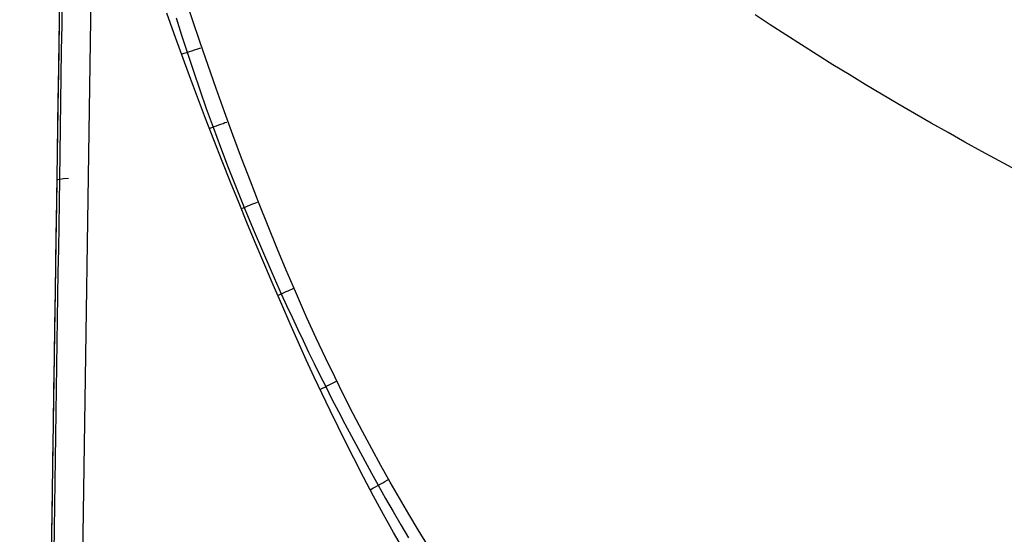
# Model space of a CAD drawing. Extents: x -19 to 1160, y -2382 to -1354.
# Tile 44 of 69: x 513 to 544, y -1886 to -1870. Entities that reach past the tile are written whole.
import ezdxf

# ---------------------------------------------------------------- set-up
doc = ezdxf.new("R2010")
doc.units = 0
doc.layers.add('1', color=7, linetype='CONTINUOUS')

msp = doc.modelspace()

# ---------------------------------------------------------------- linework, layer by layer
at = {"layer": '1', "color": 7}
for p, q in [((512.753, -1955.142, 28.546), (514.173, -1859.858, 28.546)), ((512.753, -1955.142, 28.546), (514.172, -1859.858, 28.546)), ((515.168, -1859.803, 27.546), (513.753, -1955.157, 27.546))]:
    msp.add_line(p, q, dxfattribs=at)
at = {"layer": '1', "color": 7, "extrusion": (0.95393, -0.295196, 0.05364)}
msp.add_lwpolyline([(-1649.99, -29.295), (-1649.287, -28.799), (-1648.583, -28.31), (-1647.876, -27.826), (-1647.168, -27.348), (-1646.459, -26.877), (-1645.747, -26.412), (-1645.034, -25.953), (-1644.32, -25.5), (-1643.604, -25.053), (-1642.886, -24.612), (-1642.167, -24.178), (-1641.446, -23.749), (-1640.723, -23.327), (-1639.999, -22.911), (-1639.273, -22.501), (-1638.546, -22.097), (-1637.817, -21.7), (-1637.086, -21.308), (-1636.354, -20.923), (-1635.62, -20.543), (-1634.884, -20.17), (-1634.147, -19.803), (-1633.408, -19.442), (-1632.668, -19.088), (-1631.926, -18.739), (-1631.182, -18.397), (-1630.437, -18.06), (-1629.69, -17.73), (-1628.941, -17.406), (-1628.191, -17.088), (-1627.439, -16.777), (-1626.686, -16.471), (-1625.931, -16.172), (-1625.174, -15.878), (-1624.416, -15.591), (-1623.656, -15.31), (-1622.895, -15.035), (-1622.132, -14.766), (-1621.367, -14.504), (-1620.601, -14.247), (-1619.833, -13.997), (-1619.063, -13.753), (-1618.292, -13.515), (-1617.519, -13.283), (-1616.745, -13.057), (-1615.969, -12.837), (-1615.191, -12.624), (-1614.412, -12.417), (-1613.631, -12.215), (-1612.848, -12.02), (-1612.064, -11.831), (-1611.278, -11.649), (-1610.491, -11.472), (-1609.702, -11.301), (-1608.911, -11.137), (-1608.119, -10.979), (-1607.325, -10.827), (-1606.53, -10.681), (-1605.733, -10.541), (-1604.934, -10.407), (-1604.133, -10.28), (-1603.331, -10.158), (-1602.528, -10.043), (-1601.723, -9.934)], dxfattribs=at)
at = {"layer": '1', "color": 7, "extrusion": (0.999864, -0.015502, -0.005659)}
msp.add_lwpolyline([(-1841.271, 43.284), (-1842.131, 43.279), (-1842.99, 43.276), (-1843.849, 43.276), (-1844.708, 43.279), (-1845.566, 43.285), (-1846.423, 43.294), (-1847.28, 43.305), (-1848.136, 43.32), (-1848.991, 43.337), (-1849.846, 43.356), (-1850.701, 43.379), (-1851.554, 43.404), (-1852.408, 43.433), (-1853.26, 43.464), (-1854.112, 43.497), (-1854.964, 43.534), (-1855.814, 43.573), (-1856.665, 43.615), (-1857.514, 43.66), (-1858.364, 43.708), (-1859.212, 43.759), (-1860.06, 43.812), (-1860.907, 43.868), (-1861.754, 43.927), (-1862.6, 43.988), (-1863.446, 44.053), (-1864.291, 44.12), (-1865.135, 44.19), (-1865.979, 44.263), (-1866.823, 44.339), (-1867.665, 44.417), (-1868.507, 44.498), (-1869.349, 44.582), (-1870.19, 44.669), (-1871.03, 44.759), (-1871.87, 44.851), (-1872.709, 44.946), (-1873.548, 45.044), (-1874.386, 45.145), (-1875.223, 45.248), (-1876.06, 45.355), (-1876.896, 45.464), (-1877.732, 45.576), (-1878.567, 45.691), (-1879.402, 45.808), (-1880.236, 45.928), (-1881.069, 46.051), (-1881.902, 46.177), (-1882.734, 46.306), (-1883.566, 46.437), (-1884.397, 46.572), (-1885.227, 46.709), (-1886.057, 46.848), (-1886.886, 46.991), (-1887.715, 47.136), (-1888.543, 47.285), (-1889.371, 47.436), (-1890.198, 47.589), (-1891.024, 47.746), (-1891.85, 47.905), (-1892.675, 48.067), (-1893.5, 48.232), (-1894.324, 48.4), (-1895.147, 48.571), (-1895.97, 48.744), (-1896.792, 48.92), (-1897.614, 49.099), (-1898.435, 49.281), (-1899.256, 49.465), (-1900.076, 49.652), (-1900.895, 49.842), (-1901.714, 50.035), (-1902.532, 50.231), (-1903.35, 50.429), (-1904.167, 50.631), (-1904.983, 50.835), (-1905.799, 51.041), (-1906.614, 51.251), (-1907.429, 51.463), (-1908.243, 51.678), (-1909.057, 51.896), (-1909.87, 52.117), (-1910.682, 52.341), (-1911.494, 52.567), (-1912.305, 52.796), (-1913.116, 53.028), (-1913.926, 53.263), (-1914.735, 53.5), (-1915.544, 53.741), (-1916.353, 53.984), (-1917.16, 54.23), (-1917.967, 54.478), (-1918.774, 54.73), (-1919.58, 54.984), (-1920.385, 55.241), (-1921.19, 55.501), (-1921.994, 55.763), (-1922.798, 56.029), (-1923.601, 56.297), (-1924.404, 56.568), (-1925.205, 56.842), (-1926.007, 57.118), (-1926.807, 57.398), (-1927.608, 57.68), (-1928.407, 57.965), (-1929.206, 58.253), (-1930.005, 58.543), (-1930.802, 58.836), (-1931.6, 59.133), (-1932.396, 59.431), (-1933.192, 59.733), (-1933.988, 60.038), (-1934.783, 60.345), (-1935.577, 60.655), (-1936.371, 60.968), (-1937.164, 61.283), (-1937.956, 61.602), (-1938.748, 61.923), (-1939.54, 62.247), (-1940.331, 62.574), (-1941.121, 62.904), (-1941.911, 63.236), (-1942.7, 63.571), (-1943.488, 63.909), (-1944.276, 64.25), (-1945.063, 64.593), (-1945.85, 64.94), (-1946.636, 65.289)], dxfattribs=at)
at = {"layer": '1', "color": 7, "extrusion": (0.835861, 0.02457, 0.54839)}
msp.add_lwpolyline([(-1972.685, -196.798), (-1971.852, -197.113), (-1971.02, -197.425), (-1970.188, -197.735), (-1969.355, -198.043), (-1968.522, -198.348), (-1967.689, -198.651), (-1966.855, -198.952), (-1966.021, -199.25), (-1965.187, -199.546), (-1964.353, -199.839), (-1963.519, -200.13), (-1962.684, -200.419), (-1961.849, -200.706), (-1961.014, -200.99), (-1960.178, -201.271), (-1959.342, -201.55), (-1958.506, -201.827), (-1957.67, -202.102), (-1956.834, -202.374), (-1955.997, -202.644), (-1955.16, -202.911), (-1954.323, -203.176), (-1953.485, -203.439), (-1952.648, -203.7), (-1951.81, -203.958), (-1950.972, -204.213), (-1950.133, -204.466), (-1949.294, -204.717), (-1948.455, -204.966), (-1947.616, -205.212), (-1946.777, -205.456), (-1945.937, -205.697), (-1945.097, -205.936), (-1944.257, -206.173), (-1943.417, -206.408), (-1942.576, -206.64), (-1941.735, -206.869), (-1940.894, -207.096), (-1940.052, -207.321), (-1939.211, -207.544), (-1938.369, -207.764), (-1937.527, -207.982), (-1936.684, -208.197), (-1935.841, -208.41), (-1934.999, -208.621), (-1934.155, -208.829), (-1933.312, -209.035), (-1932.468, -209.239), (-1931.624, -209.44), (-1930.78, -209.639), (-1929.936, -209.836), (-1929.091, -210.03), (-1928.246, -210.222), (-1927.401, -210.411), (-1926.556, -210.598), (-1925.71, -210.783), (-1924.864, -210.965), (-1924.018, -211.145), (-1923.172, -211.323), (-1922.325, -211.498), (-1921.478, -211.671), (-1920.631, -211.841), (-1919.784, -212.01), (-1918.936, -212.175), (-1918.088, -212.339), (-1917.24, -212.5), (-1916.392, -212.659), (-1915.543, -212.815), (-1914.694, -212.969), (-1913.845, -213.121), (-1912.996, -213.27), (-1912.146, -213.417), (-1911.297, -213.561), (-1910.446, -213.703), (-1909.596, -213.843), (-1908.746, -213.98), (-1907.895, -214.116), (-1907.044, -214.248), (-1906.192, -214.379), (-1905.341, -214.507), (-1904.489, -214.632), (-1903.637, -214.755), (-1902.785, -214.876), (-1901.932, -214.995), (-1901.079, -215.111), (-1900.226, -215.225), (-1899.373, -215.336), (-1898.519, -215.445), (-1897.665, -215.552), (-1896.811, -215.656), (-1895.957, -215.758), (-1895.103, -215.858), (-1894.248, -215.955), (-1893.393, -216.05), (-1892.537, -216.142), (-1891.682, -216.232), (-1890.826, -216.32), (-1889.97, -216.406), (-1889.114, -216.489), (-1888.257, -216.569), (-1887.401, -216.648), (-1886.544, -216.724), (-1885.686, -216.797), (-1884.829, -216.868), (-1883.971, -216.937), (-1883.113, -217.004), (-1882.255, -217.068), (-1881.396, -217.13), (-1880.537, -217.189), (-1879.678, -217.246), (-1878.819, -217.301), (-1877.96, -217.353), (-1877.1, -217.403), (-1876.24, -217.451), (-1875.38, -217.496), (-1874.519, -217.539), (-1873.659, -217.579), (-1872.798, -217.617), (-1871.936, -217.653), (-1871.075, -217.686), (-1870.213, -217.717), (-1869.351, -217.746), (-1868.489, -217.772), (-1867.627, -217.796), (-1866.764, -217.818), (-1865.901, -217.837), (-1865.038, -217.854), (-1864.174, -217.868)], dxfattribs=at)
at = {"layer": '1', "color": 7, "extrusion": (0.86453, -0.01245, 0.502427)}
msp.add_lwpolyline([(-1937.782, -224.423), (-1936.289, -224.804), (-1934.795, -225.179), (-1933.301, -225.547), (-1931.807, -225.91), (-1930.312, -226.266), (-1928.817, -226.616), (-1927.321, -226.96), (-1925.825, -227.298), (-1924.329, -227.63), (-1922.832, -227.955), (-1921.335, -228.275), (-1919.838, -228.588), (-1918.34, -228.895), (-1916.842, -229.196), (-1915.344, -229.491), (-1913.845, -229.78), (-1912.346, -230.063), (-1910.846, -230.34), (-1909.346, -230.61), (-1907.846, -230.874), (-1906.345, -231.133), (-1904.844, -231.385), (-1903.343, -231.631), (-1901.841, -231.871), (-1900.339, -232.104), (-1898.836, -232.332), (-1897.334, -232.553), (-1895.83, -232.769), (-1894.327, -232.978), (-1892.823, -233.181), (-1891.319, -233.378), (-1889.814, -233.569), (-1888.309, -233.754), (-1886.803, -233.932), (-1885.298, -234.105), (-1883.792, -234.271), (-1882.285, -234.431), (-1880.778, -234.585), (-1879.271, -234.733), (-1877.763, -234.875), (-1876.255, -235.011), (-1874.747, -235.14), (-1873.238, -235.264), (-1871.729, -235.381), (-1870.22, -235.492), (-1868.71, -235.597), (-1867.2, -235.696), (-1865.69, -235.789), (-1864.179, -235.876), (-1862.667, -235.956), (-1861.156, -236.031), (-1859.644, -236.099), (-1858.131, -236.161), (-1856.619, -236.217), (-1855.106, -236.267), (-1853.592, -236.311), (-1852.078, -236.349), (-1850.564, -236.38), (-1849.05, -236.406), (-1847.535, -236.425), (-1846.02, -236.438), (-1844.504, -236.445), (-1842.988, -236.446), (-1841.472, -236.441)], dxfattribs=at)
at = {"layer": '1', "color": 7}
for points in [[(523.465, -1883.587), (523.213, -1883.089), (522.961, -1882.581), (522.709, -1882.062), (522.455, -1881.531), (522.2, -1880.988), (521.944, -1880.431), (521.685, -1879.861), (521.424, -1879.277), (521.155, -1878.663), (520.883, -1878.035), (520.61, -1877.395), (520.336, -1876.743), (520.062, -1876.082), (519.789, -1875.414), (519.516, -1874.739), (519.246, -1874.06), (518.979, -1873.377), (518.715, -1872.694), (518.454, -1872.01), (518.199, -1871.329), (517.949, -1870.651), (517.704, -1869.978), (517.467, -1869.312)], [(517.766, -1869.459), (517.942, -1870.015), (518.122, -1870.57), (518.322, -1871.171), (518.528, -1871.771), (518.738, -1872.37), (518.954, -1872.966), (519.194, -1873.614), (519.441, -1874.261), (519.693, -1874.905), (519.951, -1875.546), (520.239, -1876.244), (520.534, -1876.939), (520.835, -1877.631), (521.143, -1878.32), (521.314, -1878.695), (521.487, -1879.069), (521.662, -1879.442), (521.839, -1879.814), (522.018, -1880.185), (522.198, -1880.556), (522.381, -1880.925), (522.565, -1881.294), (522.768, -1881.693), (522.974, -1882.092), (523.181, -1882.49), (523.39, -1882.886), (523.602, -1883.282), (523.816, -1883.676), (524.032, -1884.069), (524.25, -1884.461), (524.489, -1884.884), (524.731, -1885.306), (524.975, -1885.727), (525.221, -1886.147)], [(525.067, -1886.544), (524.743, -1885.975), (524.421, -1885.397), (524.101, -1884.807), (523.783, -1884.204), (523.465, -1883.587)]]:
    msp.add_lwpolyline(points, dxfattribs=at)
for points in [[(513.868, -1880.352, 41.024), (513.883, -1879.32, 40.902), (513.898, -1878.323, 40.788), (513.912, -1877.359, 40.681), (513.926, -1876.424, 40.581), (513.94, -1875.515, 40.488), (513.953, -1874.629, 40.401), (513.966, -1873.762, 40.321), (513.979, -1872.913, 40.246), (513.991, -1872.077, 40.177), (514.003, -1871.251, 40.114), (514.016, -1870.433, 40.055), (514.028, -1869.62, 40.001), (514.04, -1868.807, 39.951), (514.052, -1867.992, 39.906), (514.064, -1867.173, 39.864), (514.076, -1866.345, 39.826)], [(521.888, -1878.914, 27.825), (521.595, -1878.247, 27.825), (521.303, -1877.563, 27.826), (521.011, -1876.864, 27.826), (520.722, -1876.152, 27.827), (520.434, -1875.43, 27.827), (520.15, -1874.699, 27.828), (519.869, -1873.961, 27.828), (519.592, -1873.22, 27.829), (519.32, -1872.476, 27.829), (519.053, -1871.733, 27.83), (518.793, -1870.991, 27.83), (518.539, -1870.255, 27.831), (518.293, -1869.525, 27.831), (518.055, -1868.804, 27.832), (517.825, -1868.093, 27.832), (517.605, -1867.396, 27.832)], [(513.858, -1886.601, 42.207), (513.869, -1885.855, 42.104), (513.881, -1885.109, 42.003), (513.892, -1884.363, 41.905), (513.903, -1883.617, 41.808), (513.914, -1882.87, 41.714), (513.925, -1882.123, 41.622), (513.936, -1881.375, 41.533), (513.947, -1880.628, 41.445), (513.959, -1879.88, 41.36), (513.97, -1879.132, 41.277), (513.981, -1878.384, 41.197), (513.992, -1877.635, 41.118), (514.003, -1876.886, 41.042), (514.014, -1876.137, 40.968), (514.025, -1875.388, 40.897), (514.037, -1874.638, 40.827), (514.049, -1873.813, 40.754), (514.061, -1872.988, 40.683), (514.074, -1872.163, 40.615), (514.086, -1871.337, 40.55), (514.098, -1870.511, 40.487), (514.11, -1869.685, 40.427), (514.123, -1868.858, 40.37)], [(544.719, -1874.352, 44.025), (544.164, -1874.053, 43.862), (543.612, -1873.752, 43.697), (543.065, -1873.45, 43.529), (542.522, -1873.145, 43.36), (541.982, -1872.839, 43.188), (541.447, -1872.532, 43.015), (540.916, -1872.222, 42.839), (540.389, -1871.911, 42.662), (539.867, -1871.598, 42.482), (539.348, -1871.284, 42.301), (538.834, -1870.968, 42.118), (538.325, -1870.65, 41.934), (537.82, -1870.331, 41.747), (537.319, -1870.009, 41.56), (536.824, -1869.687, 41.37), (536.333, -1869.362, 41.179)], [(525.836, -1886.388, 27.819), (525.535, -1885.892, 27.82), (525.235, -1885.389, 27.82), (524.936, -1884.879, 27.821), (524.637, -1884.359, 27.821), (524.339, -1883.829, 27.821), (524.042, -1883.288, 27.822), (523.745, -1882.734, 27.822), (523.448, -1882.167, 27.823), (523.152, -1881.585, 27.823), (522.855, -1880.986, 27.823), (522.558, -1880.371, 27.824), (522.261, -1879.738, 27.824), (521.964, -1879.085, 27.825), (521.888, -1878.914, 27.825)], [(513.783, -1886.045, 41.756), (513.801, -1884.841, 41.593), (513.818, -1883.668, 41.438), (513.835, -1882.527, 41.291), (513.852, -1881.421, 41.154), (513.868, -1880.352, 41.024)]]:
    msp.add_polyline3d(points, dxfattribs=at)
at = {"layer": '1', "color": 7, "extrusion": (0.31228, -0.94999, -1.58598e-10)}
msp.add_arc((-92.214, 28.581, 1938.822), 1.036, 275.0446, 316.1018, dxfattribs=at)
at = {"layer": '1', "color": 7, "extrusion": (0.343596, -0.939118, -5.13645e-11)}
msp.add_arc((-156.467, 28.578, 1937.246), 1.032, 278.5353, 316.6049, dxfattribs=at)
at = {"layer": '1', "color": 7, "extrusion": (0.014835, 0.995781, -0.090555)}
msp.add_arc((-542.874, -128.796, -1862.801), 1.052, 359.3154, 48.7732, dxfattribs=at)
at = {"layer": '1', "color": 7, "extrusion": (0.377073, -0.926184, 3.24916e-11)}
msp.add_arc((-225.929, 28.58, 1933.16), 1.034, 279.9692, 315.7173, dxfattribs=at)
at = {"layer": '1', "color": 7, "extrusion": (0.41261, -0.910908, 7.32136e-11)}
msp.add_arc((-300.585, 28.588, 1926.005), 1.043, 278.6528, 313.6971, dxfattribs=at)
at = {"layer": '1', "color": 7, "extrusion": (0.450004, -0.893027, 4.28003e-11)}
msp.add_arc((-380.211, 28.592, 1915.202), 1.047, 274.6075, 311.6244, dxfattribs=at)
at = {"layer": '1', "color": 7, "extrusion": (0.488804, -0.872394, -6.83901e-11)}
msp.add_arc((-464.061, 28.584, 1900.247), 1.037, 269.3021, 311.2264, dxfattribs=at)

doc.saveas('drawing.dxf')
